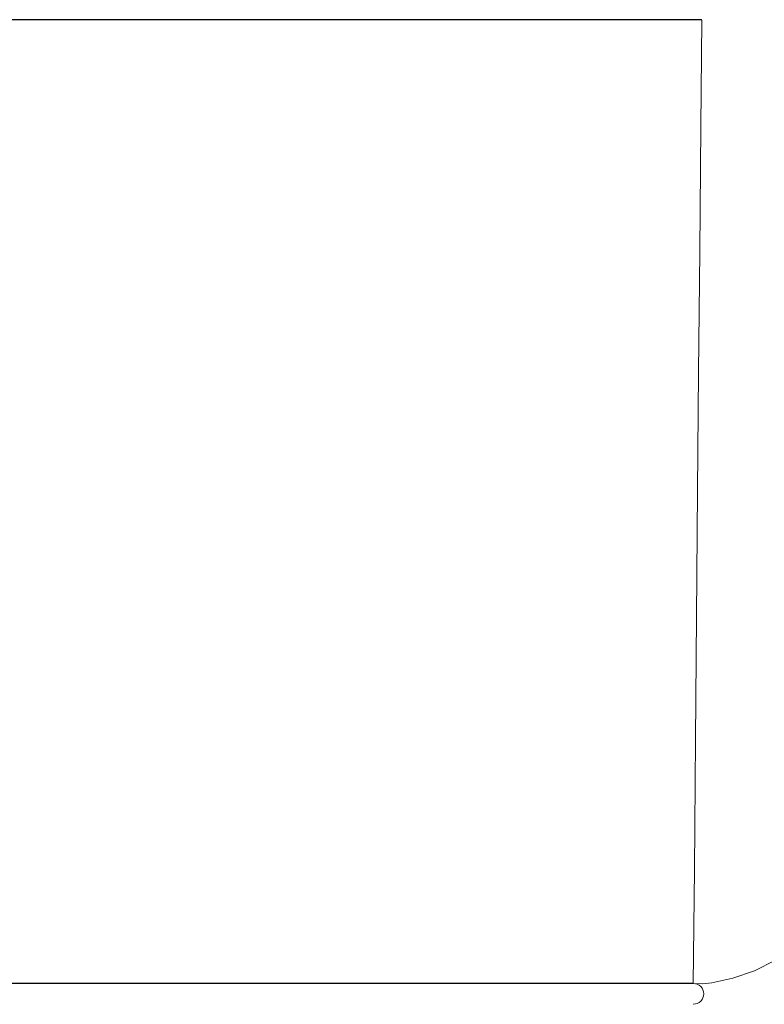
# Model space of a CAD drawing. Header units: inches. Extents: x 0 to 612, y 155 to 655.
# Tile 101 of 138: x 91.16 to 95.71, y 398.36 to 404.37. Entities that reach past the tile are written whole.
import ezdxf

# ---------------------------------------------------------------- set-up
doc = ezdxf.new("R2010")
doc.units = ezdxf.units.IN
doc.header["$MEASUREMENT"] = 0
doc.layers.add('Layer 1', color=7, linetype='Continuous')

# ---------------------------------------------------------------- blocks, each defined once
blk = doc.blocks.new('block 1173')
at = {"layer": 'Layer 1', "color": 7, "lineweight": 25}
blk.add_lwpolyline([(95.3262, 404.3745), (90.2183, 404.3745)], dxfattribs=at)
blk = doc.blocks.new('block 1172')
at = {"layer": 'Layer 1'}
blk.add_blockref('block 1173', (0, 0), dxfattribs=at)
blk = doc.blocks.new('block 1171')
at = {"layer": 'Layer 1'}
blk.add_blockref('block 1172', (0, 0), dxfattribs=at)
blk = doc.blocks.new('block 5007')
at = {"layer": 'Layer 1', "lineweight": 0}
for points in [[(96.0449, 398.8652)], [(96.0786, 398.918)]]:
    blk.add_lwpolyline(points, dxfattribs=at)
blk.add_open_spline([(96.0786, 398.918), (96.0786, 398.918), (96.0449, 398.8652), (96.0449, 398.8652), (96.0449, 398.8652), (96.0786, 398.918), (96.0786, 398.918)], degree=3, knots=[0, 0, 0, 0, 1, 1, 1, 2, 2, 2, 2], dxfattribs=at)
blk = doc.blocks.new('block 5008')
at = {"layer": 'Layer 1', "lineweight": 0}
for points in [[(96.0449, 398.8652)], [(96.0049, 398.8179)]]:
    blk.add_lwpolyline(points, dxfattribs=at)
blk.add_open_spline([(96.0449, 398.8652), (96.0449, 398.8652), (96.0049, 398.8179), (96.0049, 398.8179), (96.0049, 398.8179), (96.0449, 398.8652), (96.0449, 398.8652)], degree=3, knots=[0, 0, 0, 0, 1, 1, 1, 2, 2, 2, 2], dxfattribs=at)
blk = doc.blocks.new('block 5009')
at = {"layer": 'Layer 1', "lineweight": 0}
for points in [[(96.0049, 398.8179)], [(95.8936, 398.7144)]]:
    blk.add_lwpolyline(points, dxfattribs=at)
blk.add_open_spline([(96.0049, 398.8179), (96.0049, 398.8179), (95.8936, 398.7144), (95.8936, 398.7144), (95.8936, 398.7144), (96.0049, 398.8179), (96.0049, 398.8179)], degree=3, knots=[0, 0, 0, 0, 1, 1, 1, 2, 2, 2, 2], dxfattribs=at)
blk = doc.blocks.new('block 5010')
at = {"layer": 'Layer 1', "lineweight": 0}
for points in [[(95.8936, 398.7144)], [(95.7778, 398.6289)]]:
    blk.add_lwpolyline(points, dxfattribs=at)
blk.add_open_spline([(95.8936, 398.7144), (95.8936, 398.7144), (95.7778, 398.6289), (95.7778, 398.6289), (95.7778, 398.6289), (95.8936, 398.7144), (95.8936, 398.7144)], degree=3, knots=[0, 0, 0, 0, 1, 1, 1, 2, 2, 2, 2], dxfattribs=at)
blk = doc.blocks.new('block 5011')
at = {"layer": 'Layer 1', "lineweight": 0}
for points in [[(95.7778, 398.6289)], [(95.6494, 398.5645)]]:
    blk.add_lwpolyline(points, dxfattribs=at)
blk.add_open_spline([(95.7778, 398.6289), (95.7778, 398.6289), (95.6494, 398.5645), (95.6494, 398.5645), (95.6494, 398.5645), (95.7778, 398.6289), (95.7778, 398.6289)], degree=3, knots=[0, 0, 0, 0, 1, 1, 1, 2, 2, 2, 2], dxfattribs=at)
blk = doc.blocks.new('block 5012')
at = {"layer": 'Layer 1', "lineweight": 0}
for points in [[(95.6494, 398.5645)], [(95.5171, 398.5181)]]:
    blk.add_lwpolyline(points, dxfattribs=at)
blk.add_open_spline([(95.6494, 398.5645), (95.6494, 398.5645), (95.5171, 398.5181), (95.5171, 398.5181), (95.5171, 398.5181), (95.6494, 398.5645), (95.6494, 398.5645)], degree=3, knots=[0, 0, 0, 0, 1, 1, 1, 2, 2, 2, 2], dxfattribs=at)
blk = doc.blocks.new('block 5013')
at = {"layer": 'Layer 1', "lineweight": 0}
for points in [[(95.5171, 398.5181)], [(95.3882, 398.4897)]]:
    blk.add_lwpolyline(points, dxfattribs=at)
blk.add_open_spline([(95.5171, 398.5181), (95.5171, 398.5181), (95.3882, 398.4897), (95.3882, 398.4897), (95.3882, 398.4897), (95.5171, 398.5181), (95.5171, 398.5181)], degree=3, knots=[0, 0, 0, 0, 1, 1, 1, 2, 2, 2, 2], dxfattribs=at)
blk = doc.blocks.new('block 5014')
at = {"layer": 'Layer 1', "lineweight": 0}
for points in [[(95.3315, 398.4844)], [(95.3882, 398.4897)]]:
    blk.add_lwpolyline(points, dxfattribs=at)
blk.add_open_spline([(95.3882, 398.4897), (95.3882, 398.4897), (95.3315, 398.4844), (95.3315, 398.4844), (95.3315, 398.4844), (95.3882, 398.4897), (95.3882, 398.4897)], degree=3, knots=[0, 0, 0, 0, 1, 1, 1, 2, 2, 2, 2], dxfattribs=at)
blk = doc.blocks.new('block 5015')
at = {"layer": 'Layer 1', "lineweight": 0}
for points in [[(95.2749, 398.4868)], [(95.3315, 398.4844)]]:
    blk.add_lwpolyline(points, dxfattribs=at)
blk.add_open_spline([(95.3315, 398.4844), (95.3315, 398.4844), (95.2749, 398.4868), (95.2749, 398.4868), (95.2749, 398.4868), (95.3315, 398.4844), (95.3315, 398.4844)], degree=3, knots=[0, 0, 0, 0, 1, 1, 1, 2, 2, 2, 2], dxfattribs=at)
blk = doc.blocks.new('block 5006')
at = {"layer": 'Layer 1'}
for name in ['block 5008', 'block 5007', 'block 5009', 'block 5010', 'block 5011', 'block 5012', 'block 5013', 'block 5015', 'block 5014']:
    blk.add_blockref(name, (0, 0), dxfattribs=at)
blk = doc.blocks.new('block 5005')
at = {"layer": 'Layer 1'}
blk.add_blockref('block 5006', (0, 0), dxfattribs=at)
blk = doc.blocks.new('block 5051')
at = {"layer": 'Layer 1', "lineweight": 0}
for points in [[(95.2749, 398.4868)], [(95.2876, 398.4854)]]:
    blk.add_lwpolyline(points, dxfattribs=at)
blk.add_open_spline([(95.2749, 398.4868), (95.2749, 398.4868), (95.2876, 398.4854), (95.2876, 398.4854), (95.2876, 398.4854), (95.2749, 398.4868), (95.2749, 398.4868)], degree=3, knots=[0, 0, 0, 0, 1, 1, 1, 2, 2, 2, 2], dxfattribs=at)
blk = doc.blocks.new('block 5052')
at = {"layer": 'Layer 1', "lineweight": 0}
for points in [[(95.2876, 398.4854)], [(95.2993, 398.4824)]]:
    blk.add_lwpolyline(points, dxfattribs=at)
blk.add_open_spline([(95.2876, 398.4854), (95.2876, 398.4854), (95.2993, 398.4824), (95.2993, 398.4824), (95.2993, 398.4824), (95.2876, 398.4854), (95.2876, 398.4854)], degree=3, knots=[0, 0, 0, 0, 1, 1, 1, 2, 2, 2, 2], dxfattribs=at)
blk = doc.blocks.new('block 5053')
at = {"layer": 'Layer 1', "lineweight": 0}
for points in [[(95.2993, 398.4824)], [(95.3105, 398.4761)]]:
    blk.add_lwpolyline(points, dxfattribs=at)
blk.add_open_spline([(95.2993, 398.4824), (95.2993, 398.4824), (95.3105, 398.4761), (95.3105, 398.4761), (95.3105, 398.4761), (95.2993, 398.4824), (95.2993, 398.4824)], degree=3, knots=[0, 0, 0, 0, 1, 1, 1, 2, 2, 2, 2], dxfattribs=at)
blk = doc.blocks.new('block 5054')
at = {"layer": 'Layer 1', "lineweight": 0}
for points in [[(95.3105, 398.4761)], [(95.3203, 398.4683)]]:
    blk.add_lwpolyline(points, dxfattribs=at)
blk.add_open_spline([(95.3105, 398.4761), (95.3105, 398.4761), (95.3203, 398.4683), (95.3203, 398.4683), (95.3203, 398.4683), (95.3105, 398.4761), (95.3105, 398.4761)], degree=3, knots=[0, 0, 0, 0, 1, 1, 1, 2, 2, 2, 2], dxfattribs=at)
blk = doc.blocks.new('block 5055')
at = {"layer": 'Layer 1', "lineweight": 0}
for points in [[(95.3203, 398.4683)], [(95.3281, 398.4585)]]:
    blk.add_lwpolyline(points, dxfattribs=at)
blk.add_open_spline([(95.3203, 398.4683), (95.3203, 398.4683), (95.3281, 398.4585), (95.3281, 398.4585), (95.3281, 398.4585), (95.3203, 398.4683), (95.3203, 398.4683)], degree=3, knots=[0, 0, 0, 0, 1, 1, 1, 2, 2, 2, 2], dxfattribs=at)
blk = doc.blocks.new('block 5056')
at = {"layer": 'Layer 1', "lineweight": 0}
for points in [[(95.3281, 398.4585)], [(95.334, 398.4478)]]:
    blk.add_lwpolyline(points, dxfattribs=at)
blk.add_open_spline([(95.3281, 398.4585), (95.3281, 398.4585), (95.334, 398.4478), (95.334, 398.4478), (95.334, 398.4478), (95.3281, 398.4585), (95.3281, 398.4585)], degree=3, knots=[0, 0, 0, 0, 1, 1, 1, 2, 2, 2, 2], dxfattribs=at)
blk = doc.blocks.new('block 5057')
at = {"layer": 'Layer 1', "lineweight": 0}
for points in [[(95.334, 398.4478)], [(95.3379, 398.436)]]:
    blk.add_lwpolyline(points, dxfattribs=at)
blk.add_open_spline([(95.334, 398.4478), (95.334, 398.4478), (95.3379, 398.436), (95.3379, 398.436), (95.3379, 398.436), (95.334, 398.4478), (95.334, 398.4478)], degree=3, knots=[0, 0, 0, 0, 1, 1, 1, 2, 2, 2, 2], dxfattribs=at)
blk = doc.blocks.new('block 5058')
at = {"layer": 'Layer 1', "lineweight": 0}
for points in [[(95.3379, 398.436)], [(95.3389, 398.4229)]]:
    blk.add_lwpolyline(points, dxfattribs=at)
blk.add_open_spline([(95.3379, 398.436), (95.3379, 398.436), (95.3389, 398.4229), (95.3389, 398.4229), (95.3389, 398.4229), (95.3379, 398.436), (95.3379, 398.436)], degree=3, knots=[0, 0, 0, 0, 1, 1, 1, 2, 2, 2, 2], dxfattribs=at)
blk = doc.blocks.new('block 5059')
at = {"layer": 'Layer 1', "lineweight": 0}
for points in [[(95.3379, 398.4111)], [(95.3389, 398.4229)]]:
    blk.add_lwpolyline(points, dxfattribs=at)
blk.add_open_spline([(95.3389, 398.4229), (95.3389, 398.4229), (95.3379, 398.4111), (95.3379, 398.4111), (95.3379, 398.4111), (95.3389, 398.4229), (95.3389, 398.4229)], degree=3, knots=[0, 0, 0, 0, 1, 1, 1, 2, 2, 2, 2], dxfattribs=at)
blk = doc.blocks.new('block 5060')
at = {"layer": 'Layer 1', "lineweight": 0}
for points in [[(95.334, 398.3994)], [(95.3379, 398.4111)]]:
    blk.add_lwpolyline(points, dxfattribs=at)
blk.add_open_spline([(95.3379, 398.4111), (95.3379, 398.4111), (95.334, 398.3994), (95.334, 398.3994), (95.334, 398.3994), (95.3379, 398.4111), (95.3379, 398.4111)], degree=3, knots=[0, 0, 0, 0, 1, 1, 1, 2, 2, 2, 2], dxfattribs=at)
blk = doc.blocks.new('block 5061')
at = {"layer": 'Layer 1', "lineweight": 0}
for points in [[(95.3281, 398.3887)], [(95.334, 398.3994)]]:
    blk.add_lwpolyline(points, dxfattribs=at)
blk.add_open_spline([(95.334, 398.3994), (95.334, 398.3994), (95.3281, 398.3887), (95.3281, 398.3887), (95.3281, 398.3887), (95.334, 398.3994), (95.334, 398.3994)], degree=3, knots=[0, 0, 0, 0, 1, 1, 1, 2, 2, 2, 2], dxfattribs=at)
blk = doc.blocks.new('block 5062')
at = {"layer": 'Layer 1', "lineweight": 0}
for points in [[(95.3281, 398.3887)], [(95.3203, 398.3789)]]:
    blk.add_lwpolyline(points, dxfattribs=at)
blk.add_open_spline([(95.3281, 398.3887), (95.3281, 398.3887), (95.3203, 398.3789), (95.3203, 398.3789), (95.3203, 398.3789), (95.3281, 398.3887), (95.3281, 398.3887)], degree=3, knots=[0, 0, 0, 0, 1, 1, 1, 2, 2, 2, 2], dxfattribs=at)
blk = doc.blocks.new('block 5063')
at = {"layer": 'Layer 1', "lineweight": 0}
for points in [[(95.3105, 398.3701)], [(95.3203, 398.3789)]]:
    blk.add_lwpolyline(points, dxfattribs=at)
blk.add_open_spline([(95.3203, 398.3789), (95.3203, 398.3789), (95.3105, 398.3701), (95.3105, 398.3701), (95.3105, 398.3701), (95.3203, 398.3789), (95.3203, 398.3789)], degree=3, knots=[0, 0, 0, 0, 1, 1, 1, 2, 2, 2, 2], dxfattribs=at)
blk = doc.blocks.new('block 5064')
at = {"layer": 'Layer 1', "lineweight": 0}
for points in [[(95.2993, 398.3647)], [(95.3105, 398.3701)]]:
    blk.add_lwpolyline(points, dxfattribs=at)
blk.add_open_spline([(95.3105, 398.3701), (95.3105, 398.3701), (95.2993, 398.3647), (95.2993, 398.3647), (95.2993, 398.3647), (95.3105, 398.3701), (95.3105, 398.3701)], degree=3, knots=[0, 0, 0, 0, 1, 1, 1, 2, 2, 2, 2], dxfattribs=at)
blk = doc.blocks.new('block 5065')
at = {"layer": 'Layer 1', "lineweight": 0}
for points in [[(95.2876, 398.3613)], [(95.2993, 398.3647)]]:
    blk.add_lwpolyline(points, dxfattribs=at)
blk.add_open_spline([(95.2993, 398.3647), (95.2993, 398.3647), (95.2876, 398.3613), (95.2876, 398.3613), (95.2876, 398.3613), (95.2993, 398.3647), (95.2993, 398.3647)], degree=3, knots=[0, 0, 0, 0, 1, 1, 1, 2, 2, 2, 2], dxfattribs=at)
blk = doc.blocks.new('block 5066')
at = {"layer": 'Layer 1', "lineweight": 0}
for points in [[(95.2749, 398.3594)], [(95.2876, 398.3613)]]:
    blk.add_lwpolyline(points, dxfattribs=at)
blk.add_open_spline([(95.2876, 398.3613), (95.2876, 398.3613), (95.2749, 398.3594), (95.2749, 398.3594), (95.2749, 398.3594), (95.2876, 398.3613), (95.2876, 398.3613)], degree=3, knots=[0, 0, 0, 0, 1, 1, 1, 2, 2, 2, 2], dxfattribs=at)
blk = doc.blocks.new('block 5050')
at = {"layer": 'Layer 1'}
for name in ['block 5051', 'block 5052', 'block 5053', 'block 5054', 'block 5055', 'block 5056', 'block 5057', 'block 5062', 'block 5061', 'block 5060', 'block 5058', 'block 5059', 'block 5066', 'block 5065', 'block 5064', 'block 5063']:
    blk.add_blockref(name, (0, 0), dxfattribs=at)
blk = doc.blocks.new('block 5049')
at = {"layer": 'Layer 1'}
blk.add_blockref('block 5050', (0, 0), dxfattribs=at)
blk = doc.blocks.new('block 5075')
at = {"layer": 'Layer 1', "color": 7, "lineweight": 25}
blk.add_lwpolyline([(95.2749, 398.4868), (89.9814, 398.4868)], dxfattribs=at)
blk = doc.blocks.new('block 5074')
at = {"layer": 'Layer 1'}
blk.add_blockref('block 5075', (0, 0), dxfattribs=at)
blk = doc.blocks.new('block 5073')
at = {"layer": 'Layer 1'}
blk.add_blockref('block 5074', (0, 0), dxfattribs=at)
blk = doc.blocks.new('block 7696')
at = {"layer": 'Layer 1', "lineweight": 0}
for points in [[(95.2812, 399.1802)], [(95.2749, 398.4868)]]:
    blk.add_lwpolyline(points, dxfattribs=at)
blk.add_open_spline([(95.2749, 398.4868), (95.2749, 398.4868), (95.2812, 399.1802), (95.2812, 399.1802), (95.2812, 399.1802), (95.2749, 398.4868), (95.2749, 398.4868)], degree=3, knots=[0, 0, 0, 0, 1, 1, 1, 2, 2, 2, 2], dxfattribs=at)
blk = doc.blocks.new('block 7697')
at = {"layer": 'Layer 1', "lineweight": 0}
for points in [[(95.2881, 399.9751)], [(95.2812, 399.1802)]]:
    blk.add_lwpolyline(points, dxfattribs=at)
blk.add_open_spline([(95.2812, 399.1802), (95.2812, 399.1802), (95.2881, 399.9751), (95.2881, 399.9751), (95.2881, 399.9751), (95.2812, 399.1802), (95.2812, 399.1802)], degree=3, knots=[0, 0, 0, 0, 1, 1, 1, 2, 2, 2, 2], dxfattribs=at)
blk = doc.blocks.new('block 7698')
at = {"layer": 'Layer 1', "lineweight": 0}
for points in [[(95.2944, 400.7271)], [(95.2881, 399.9751)]]:
    blk.add_lwpolyline(points, dxfattribs=at)
blk.add_open_spline([(95.2881, 399.9751), (95.2881, 399.9751), (95.2944, 400.7271), (95.2944, 400.7271), (95.2944, 400.7271), (95.2881, 399.9751), (95.2881, 399.9751)], degree=3, knots=[0, 0, 0, 0, 1, 1, 1, 2, 2, 2, 2], dxfattribs=at)
blk = doc.blocks.new('block 7699')
at = {"layer": 'Layer 1', "lineweight": 0}
for points in [[(95.3008, 401.4937)], [(95.2944, 400.7271)]]:
    blk.add_lwpolyline(points, dxfattribs=at)
blk.add_open_spline([(95.2944, 400.7271), (95.2944, 400.7271), (95.3008, 401.4937), (95.3008, 401.4937), (95.3008, 401.4937), (95.2944, 400.7271), (95.2944, 400.7271)], degree=3, knots=[0, 0, 0, 0, 1, 1, 1, 2, 2, 2, 2], dxfattribs=at)
blk = doc.blocks.new('block 7700')
at = {"layer": 'Layer 1', "lineweight": 0}
for points in [[(95.3076, 402.2207)], [(95.3008, 401.4937)]]:
    blk.add_lwpolyline(points, dxfattribs=at)
blk.add_open_spline([(95.3008, 401.4937), (95.3008, 401.4937), (95.3076, 402.2207), (95.3076, 402.2207), (95.3076, 402.2207), (95.3008, 401.4937), (95.3008, 401.4937)], degree=3, knots=[0, 0, 0, 0, 1, 1, 1, 2, 2, 2, 2], dxfattribs=at)
blk = doc.blocks.new('block 7701')
at = {"layer": 'Layer 1', "lineweight": 0}
for points in [[(95.314, 402.9585)], [(95.3076, 402.2207)]]:
    blk.add_lwpolyline(points, dxfattribs=at)
blk.add_open_spline([(95.3076, 402.2207), (95.3076, 402.2207), (95.314, 402.9585), (95.314, 402.9585), (95.314, 402.9585), (95.3076, 402.2207), (95.3076, 402.2207)], degree=3, knots=[0, 0, 0, 0, 1, 1, 1, 2, 2, 2, 2], dxfattribs=at)
blk = doc.blocks.new('block 7702')
at = {"layer": 'Layer 1', "lineweight": 0}
for points in [[(95.3203, 403.7212)], [(95.314, 402.9585)]]:
    blk.add_lwpolyline(points, dxfattribs=at)
blk.add_open_spline([(95.314, 402.9585), (95.314, 402.9585), (95.3203, 403.7212), (95.3203, 403.7212), (95.3203, 403.7212), (95.314, 402.9585), (95.314, 402.9585)], degree=3, knots=[0, 0, 0, 0, 1, 1, 1, 2, 2, 2, 2], dxfattribs=at)
blk = doc.blocks.new('block 7703')
at = {"layer": 'Layer 1', "lineweight": 0}
for points in [[(95.3262, 404.3726)], [(95.3203, 403.7212)]]:
    blk.add_lwpolyline(points, dxfattribs=at)
blk.add_open_spline([(95.3203, 403.7212), (95.3203, 403.7212), (95.3262, 404.3726), (95.3262, 404.3726), (95.3262, 404.3726), (95.3203, 403.7212), (95.3203, 403.7212)], degree=3, knots=[0, 0, 0, 0, 1, 1, 1, 2, 2, 2, 2], dxfattribs=at)
blk = doc.blocks.new('block 7695')
at = {"layer": 'Layer 1'}
for name in ['block 7703', 'block 7702', 'block 7701', 'block 7700', 'block 7699', 'block 7698', 'block 7697', 'block 7696']:
    blk.add_blockref(name, (0, 0), dxfattribs=at)
blk = doc.blocks.new('block 7694')
at = {"layer": 'Layer 1'}
blk.add_blockref('block 7695', (0, 0), dxfattribs=at)
blk = doc.blocks.new('block 921')
at = {"layer": 'Layer 1'}
for name in ['block 1171', 'block 7694', 'block 5005', 'block 5073', 'block 5049']:
    blk.add_blockref(name, (0, 0), dxfattribs=at)
blk = doc.blocks.new('block 920')
at = {"layer": 'Layer 1'}
blk.add_blockref('block 921', (0, 0), dxfattribs=at)
blk = doc.blocks.new('block 2')
at = {"layer": 'Layer 1'}
blk.add_blockref('block 920', (0, 0), dxfattribs=at)

msp = doc.modelspace()

# ---------------------------------------------------------------- block references
at = {"layer": 'Layer 1'}
msp.add_blockref('block 2', (0, 0), dxfattribs=at)

doc.saveas('drawing.dxf')
